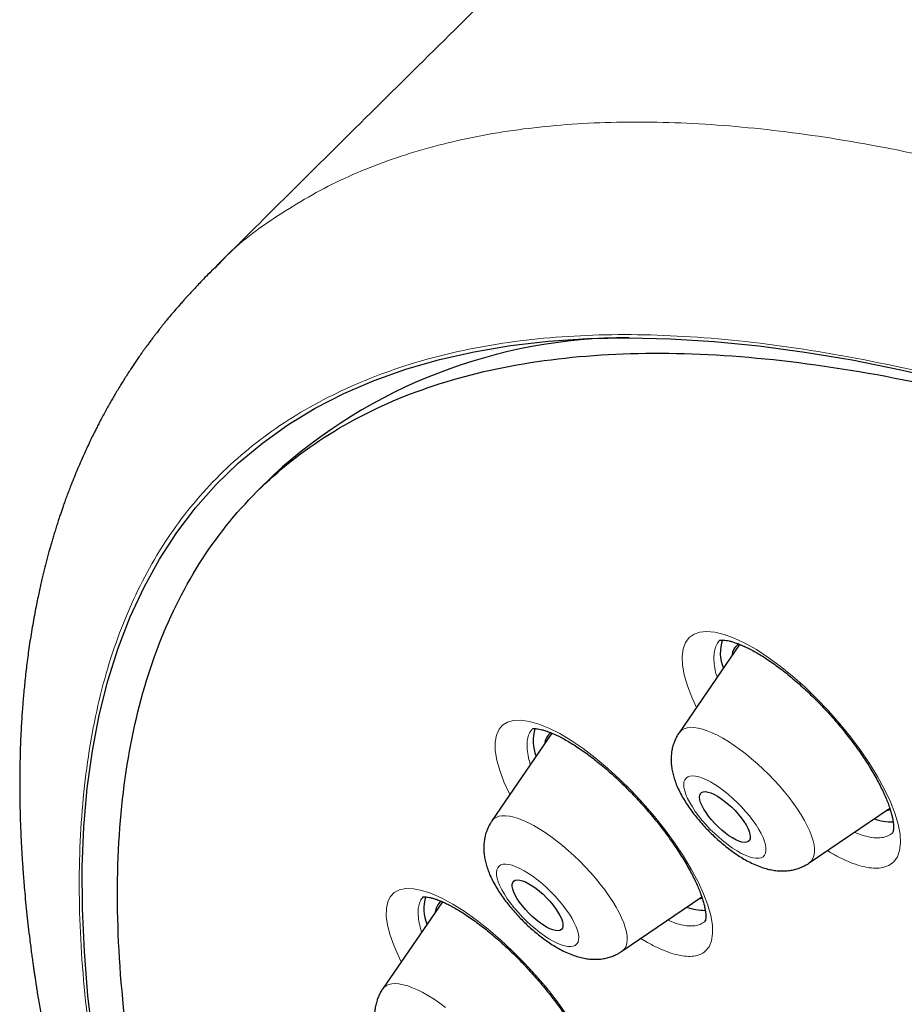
# Model space of a CAD drawing. Header units: millimetres. Extents: x 8 to 954, y 12 to 973.
# Tile 98 of 193: x 802 to 814, y 508 to 521. Entities that reach past the tile are written whole.
import ezdxf

# ---------------------------------------------------------------- set-up
doc = ezdxf.new("R2010")
doc.units = ezdxf.units.MM

msp = doc.modelspace()

# ---------------------------------------------------------------- linework, layer by layer
at = {"color": 7, "linetype": 'Continuous', "lineweight": 30}
for p, q in [((805.62, 515.078), (805.401, 514.859)), ((811.8, 512.834), (810.998, 511.663)), ((809.312, 511.656), (808.515, 510.492)), ((812.721, 509.935), (813.789, 510.663)), ((813.742, 510.63), (813.767, 510.635)), ((813.767, 510.635), (813.798, 510.643)), ((810.238, 508.764), (811.297, 509.485)), ((807.859, 509.42), (807.067, 508.264))]:
    msp.add_line(p, q, dxfattribs=at)
at = {"color": 252, "linetype": 'Continuous', "lineweight": 0}
for p, q in [((811.333, 509.156), (811.349, 509.176)), ((810.252, 508.774), (810.238, 508.764))]:
    msp.add_line(p, q, dxfattribs=at)
at = {"color": 7, "linetype": 'Continuous', "lineweight": 30, "flags": 128}
for points in [[(803.233, 507.568), (803.161, 508.173), (803.113, 508.76), (803.087, 509.329), (803.085, 509.88), (803.107, 510.413), (803.151, 510.926), (803.219, 511.421), (803.31, 511.896), (803.424, 512.351), (803.561, 512.785), (803.721, 513.2), (803.904, 513.593), (804.109, 513.966), (804.337, 514.317), (804.588, 514.646), (804.861, 514.954), (805.156, 515.24), (805.473, 515.504), (805.811, 515.745), (806.171, 515.964), (806.552, 516.16), (806.954, 516.333), (807.376, 516.483), (807.819, 516.611), (808.282, 516.715), (808.764, 516.796), (809.266, 516.853), (809.787, 516.888), (810.327, 516.899), (810.885, 516.887), (811.461, 516.851), (812.054, 516.792), (812.665, 516.71), (813.292, 516.605), (813.936, 516.476), (814.595, 516.325)], [(811.89, 510.21), (811.862, 510.208), (811.829, 510.213), (811.791, 510.224), (811.749, 510.243), (811.705, 510.267), (811.658, 510.297), (811.61, 510.332), (811.562, 510.372), (811.515, 510.414), (811.47, 510.46), (811.427, 510.507), (811.389, 510.555), (811.354, 510.603), (811.325, 510.65), (811.301, 510.694), (811.283, 510.736), (811.272, 510.773), (811.268, 510.806), (811.271, 510.834), (811.28, 510.855), (811.296, 510.871), (811.318, 510.879), (811.346, 510.881), (811.38, 510.876), (811.418, 510.865), (811.459, 510.846), (811.504, 510.822), (811.551, 510.792), (811.599, 510.757), (811.646, 510.717), (811.694, 510.674), (811.739, 510.629), (811.781, 510.582), (811.82, 510.534), (811.855, 510.486), (811.884, 510.439), (811.908, 510.395), (811.925, 510.353), (811.936, 510.316), (811.941, 510.283), (811.938, 510.255), (811.929, 510.234), (811.913, 510.218), (811.89, 510.21)], [(809.436, 509.052), (809.416, 509.041), (809.39, 509.036), (809.359, 509.039), (809.323, 509.048), (809.282, 509.064), (809.239, 509.086), (809.193, 509.114), (809.145, 509.147), (809.097, 509.185), (809.05, 509.227), (809.004, 509.271), (808.96, 509.318), (808.92, 509.366), (808.883, 509.414), (808.852, 509.461), (808.826, 509.507), (808.806, 509.549), (808.793, 509.588), (808.786, 509.623), (808.786, 509.653), (808.793, 509.677), (808.806, 509.694), (808.826, 509.706), (808.852, 509.71), (808.884, 509.708), (808.92, 509.698), (808.96, 509.683), (809.004, 509.66), (809.05, 509.632), (809.098, 509.599), (809.146, 509.561), (809.193, 509.52), (809.239, 509.475), (809.283, 509.428), (809.323, 509.38), (809.359, 509.332), (809.391, 509.285), (809.417, 509.24), (809.437, 509.197), (809.45, 509.158), (809.457, 509.123), (809.457, 509.094), (809.45, 509.07), (809.436, 509.052)], [(811.259, 509.459), (811.264, 509.46), (811.303, 509.468)]]:
    msp.add_lwpolyline(points, dxfattribs=at)
at = {"color": 252, "linetype": 'Continuous', "lineweight": 0, "flags": 128}
for points in [[(811.228, 511.999), (811.166, 512.132), (811.107, 512.286), (811.065, 512.429), (811.042, 512.559), (811.036, 512.675), (811.049, 512.775), (811.08, 512.858), (811.129, 512.924), (811.195, 512.97), (811.271, 512.996), (811.361, 513.005), (811.471, 512.995), (811.593, 512.965), (811.727, 512.917), (811.87, 512.849), (812.021, 512.764), (812.178, 512.662), (812.338, 512.544), (812.501, 512.412), (812.663, 512.269), (812.823, 512.114), (812.979, 511.951), (813.129, 511.781), (813.27, 511.608), (813.402, 511.431), (813.522, 511.255), (813.629, 511.081), (813.722, 510.911), (813.798, 510.748), (813.858, 510.594), (813.901, 510.45), (813.926, 510.319), (813.932, 510.203), (813.921, 510.101), (813.891, 510.017), (813.843, 509.951), (813.779, 509.903), (813.698, 509.874), (813.698, 509.874)], [(808.754, 510.84), (808.748, 510.851), (808.675, 511.011), (808.62, 511.16), (808.582, 511.299), (808.561, 511.425), (808.56, 511.535), (808.576, 511.63), (808.61, 511.708), (808.658, 511.763), (808.721, 511.803), (808.803, 511.826), (808.901, 511.83), (809.013, 511.813), (809.137, 511.778), (809.272, 511.723), (809.416, 511.65), (809.567, 511.559), (809.725, 511.452), (809.885, 511.33), (810.047, 511.194), (810.209, 511.047), (810.367, 510.89), (810.522, 510.724), (810.67, 510.553), (810.809, 510.378), (810.938, 510.202), (811.055, 510.026), (811.159, 509.854), (811.248, 509.687), (811.322, 509.526), (811.379, 509.376), (811.418, 509.237), (811.439, 509.11), (811.442, 508.998), (811.427, 508.903), (811.394, 508.824), (811.344, 508.764), (811.344, 508.764)], [(810.998, 511.663), (811.006, 511.674), (811.032, 511.698), (811.064, 511.716), (811.102, 511.728), (811.145, 511.734), (811.194, 511.732), (811.248, 511.724), (811.306, 511.71), (811.369, 511.689), (811.435, 511.662), (811.504, 511.629), (811.576, 511.59), (811.651, 511.545), (811.726, 511.495), (811.803, 511.441), (811.881, 511.382), (811.958, 511.318), (812.035, 511.251), (812.111, 511.181), (812.185, 511.109), (812.257, 511.034), (812.326, 510.958), (812.392, 510.881), (812.455, 510.803), (812.513, 510.725), (812.566, 510.648), (812.615, 510.573), (812.658, 510.499), (812.696, 510.427), (812.728, 510.358), (812.753, 510.293), (812.773, 510.231), (812.786, 510.174), (812.792, 510.121), (812.792, 510.073), (812.785, 510.031), (812.772, 509.994), (812.752, 509.963), (812.726, 509.938), (812.721, 509.935)], [(811.14, 511.088), (811.111, 511.078), (811.089, 511.062), (811.072, 511.039), (811.062, 511.01), (811.058, 510.976), (811.062, 510.936), (811.071, 510.892), (811.088, 510.843), (811.11, 510.791), (811.138, 510.736), (811.173, 510.679), (811.212, 510.619), (811.256, 510.559), (811.304, 510.499), (811.356, 510.439), (811.411, 510.381), (811.469, 510.325), (811.528, 510.271), (811.588, 510.22), (811.648, 510.174), (811.707, 510.132), (811.766, 510.095), (811.822, 510.063), (811.876, 510.038), (811.926, 510.018), (811.973, 510.005), (812.015, 509.998), (812.052, 509.998), (812.084, 510.005), (812.11, 510.018), (812.129, 510.038), (812.143, 510.064), (812.149, 510.095), (812.149, 510.132), (812.143, 510.174), (812.13, 510.221), (812.111, 510.271), (812.085, 510.325), (812.054, 510.381), (812.017, 510.44), (811.975, 510.499), (811.929, 510.56), (811.879, 510.62), (811.825, 510.679), (811.769, 510.736), (811.711, 510.792), (811.651, 510.844), (811.591, 510.892), (811.531, 510.937), (811.472, 510.976), (811.414, 511.01), (811.359, 511.039), (811.307, 511.062), (811.259, 511.078), (811.214, 511.088), (811.175, 511.091), (811.14, 511.088)], [(808.515, 510.492), (808.516, 510.493), (808.54, 510.52), (808.57, 510.54), (808.606, 510.554), (808.648, 510.561), (808.695, 510.562), (808.748, 510.556), (808.805, 510.544), (808.866, 510.525), (808.931, 510.5), (808.999, 510.469), (809.071, 510.431), (809.144, 510.388), (809.22, 510.34), (809.296, 510.287), (809.374, 510.229), (809.451, 510.167), (809.528, 510.101), (809.605, 510.032), (809.679, 509.96), (809.752, 509.886), (809.822, 509.811), (809.889, 509.734), (809.952, 509.656), (810.012, 509.578), (810.067, 509.501), (810.117, 509.425), (810.162, 509.35), (810.202, 509.278), (810.235, 509.208), (810.263, 509.142), (810.284, 509.079), (810.299, 509.02), (810.308, 508.966), (810.31, 508.916), (810.305, 508.872), (810.294, 508.834), (810.276, 508.801), (810.252, 508.774), (810.252, 508.774)], [(808.61, 509.894), (808.592, 509.873), (808.581, 509.846), (808.576, 509.813), (808.577, 509.774), (808.586, 509.731), (808.6, 509.683), (808.622, 509.632), (808.649, 509.577), (808.682, 509.52), (808.72, 509.461), (808.763, 509.401), (808.811, 509.341), (808.862, 509.281), (808.916, 509.222), (808.973, 509.165), (809.032, 509.111), (809.092, 509.06), (809.152, 509.012), (809.212, 508.969), (809.27, 508.931), (809.327, 508.898), (809.381, 508.871), (809.433, 508.851), (809.48, 508.836), (809.523, 508.828), (809.561, 508.826), (809.594, 508.832), (809.621, 508.843), (809.642, 508.862), (809.657, 508.886), (809.665, 508.916), (809.667, 508.952), (809.662, 508.993), (809.65, 509.039), (809.632, 509.089), (809.608, 509.142), (809.578, 509.198), (809.543, 509.256), (809.502, 509.315), (809.456, 509.375), (809.407, 509.435), (809.354, 509.495), (809.298, 509.553), (809.24, 509.608), (809.181, 509.661), (809.121, 509.711), (809.061, 509.756), (809.002, 509.797), (808.944, 509.832), (808.888, 509.862), (808.835, 509.886), (808.786, 509.904), (808.741, 509.915), (808.7, 509.92), (808.664, 509.918), (808.634, 509.91), (808.61, 509.894)], [(807.314, 508.625), (807.289, 508.673), (807.22, 508.83), (807.167, 508.976), (807.132, 509.11), (807.116, 509.23), (807.117, 509.336), (807.134, 509.419), (807.168, 509.488), (807.22, 509.543), (807.29, 509.58), (807.375, 509.597), (807.475, 509.594), (807.588, 509.571), (807.714, 509.53), (807.85, 509.469), (807.996, 509.39), (808.148, 509.295), (808.306, 509.183), (808.467, 509.057), (808.628, 508.918), (808.789, 508.767), (808.947, 508.607), (809.1, 508.441), (809.246, 508.269), (809.384, 508.093), (809.51, 507.918)], [(807.067, 508.264), (807.084, 508.285), (807.113, 508.307), (807.147, 508.323), (807.187, 508.332), (807.233, 508.335), (807.284, 508.332), (807.339, 508.321), (807.399, 508.304), (807.463, 508.281), (807.53, 508.252), (807.601, 508.216), (807.674, 508.175), (807.749, 508.129), (807.825, 508.077), (807.902, 508.02)]]:
    msp.add_lwpolyline(points, dxfattribs=at)
at = {"color": 7, "linetype": 'Continuous', "lineweight": 30}
for centre, radius, start, end in [((810.312, 509.943), 6.956, 89.8147, 132.4182), ((812.055, 512.725), 0.512, 160.6745, 203.5428), ((811.903, 512.666), 0.208, 122.9762, 175.641), ((809.611, 511.556), 0.549, 162.736, 202.1232), ((809.421, 511.494), 0.209, 125.917, 175.5732), ((813.831, 511.255), 0.776, 251.126, 270.4072), ((808.157, 509.329), 0.543, 163.2742, 202.4696), ((807.982, 509.263), 0.218, 130.4294, 174.7403), ((811.347, 510.069), 0.762, 250.866, 269.717)]:
    msp.add_arc(centre, radius, start, end, dxfattribs=at)
for points, knots in [([(821.589, 534.174), (821.063, 533.67), (819.783, 532.444), (817.755, 530.489), (815.505, 528.311), (813.261, 526.127), (811.023, 523.937), (808.79, 521.742), (806.729, 519.706), (805.415, 518.399), (804.841, 517.829)], [0, 0, 0, 0, 0.093395, 0.227207, 0.361018, 0.494829, 0.628639, 0.762448, 0.896256, 1, 1, 1, 1]), ([(804.847, 517.833), (804.815, 517.801), (804.754, 517.741), (804.676, 517.66), (804.613, 517.595), (804.566, 517.544), (804.524, 517.5), (804.49, 517.463), (804.46, 517.43), (804.426, 517.392), (804.386, 517.346), (804.337, 517.29), (804.283, 517.227), (804.233, 517.167), (804.191, 517.116), (804.159, 517.076), (804.131, 517.041), (804.107, 517.01), (804.086, 516.983), (804.065, 516.956), (804.042, 516.926), (804.015, 516.891), (803.985, 516.851), (803.954, 516.809), (803.924, 516.768), (803.897, 516.73), (803.866, 516.687), (803.833, 516.64), (803.796, 516.586), (803.76, 516.533), (803.723, 516.477), (803.685, 516.418), (803.645, 516.356), (803.604, 516.289), (803.562, 516.221), (803.522, 516.155), (803.486, 516.092), (803.449, 516.028), (803.412, 515.961), (803.373, 515.891), (803.337, 515.824), (803.304, 515.761), (803.275, 515.703), (803.243, 515.641), (803.207, 515.567), (803.165, 515.48), (803.119, 515.379), (803.071, 515.272), (803.024, 515.162), (802.98, 515.055), (802.943, 514.963), (802.912, 514.883), (802.886, 514.815), (802.861, 514.746), (802.838, 514.682), (802.818, 514.624), (802.799, 514.569), (802.78, 514.513), (802.761, 514.453), (802.74, 514.388), (802.719, 514.321), (802.699, 514.255), (802.681, 514.193), (802.656, 514.107), (802.625, 513.995), (802.589, 513.856), (802.559, 513.736), (802.536, 513.635), (802.517, 513.551), (802.498, 513.46), (802.477, 513.359), (802.455, 513.247), (802.433, 513.125), (802.412, 513), (802.392, 512.876), (802.374, 512.755), (802.359, 512.638), (802.344, 512.524), (802.331, 512.411), (802.32, 512.301), (802.31, 512.197), (802.301, 512.098), (802.293, 511.999), (802.286, 511.895), (802.278, 511.781), (802.271, 511.65), (802.265, 511.507), (802.261, 511.357), (802.258, 511.212), (802.256, 511.074), (802.256, 510.939), (802.257, 510.803), (802.259, 510.658), (802.263, 510.531), (802.266, 510.423), (802.27, 510.338), (802.274, 510.252), (802.278, 510.17), (802.282, 510.097), (802.285, 510.036), (802.289, 509.987), (802.291, 509.946), (802.294, 509.907), (802.297, 509.861), (802.301, 509.806), (802.306, 509.74), (802.312, 509.665), (802.326, 509.5), (802.35, 509.254), (802.379, 509.001), (802.401, 508.829), (802.412, 508.739), (802.423, 508.659), (802.433, 508.59), (802.441, 508.531), (802.449, 508.478), (802.457, 508.424), (802.466, 508.363), (802.477, 508.291), (802.49, 508.209), (802.504, 508.118), (802.521, 508.02), (802.538, 507.92), (802.559, 507.801), (802.584, 507.662), (802.613, 507.504), (802.645, 507.344), (802.677, 507.184), (802.71, 507.028), (802.743, 506.873), (802.776, 506.724), (802.809, 506.582), (802.838, 506.457), (802.864, 506.347), (802.889, 506.245), (802.915, 506.141), (802.943, 506.027), (802.975, 505.903), (803.007, 505.779), (803.041, 505.652), (803.076, 505.522), (803.116, 505.375), (803.162, 505.213), (803.212, 505.038), (803.267, 504.851), (803.326, 504.654), (803.381, 504.476), (803.427, 504.329), (803.461, 504.221), (803.49, 504.129), (803.514, 504.056), (803.532, 504), (803.546, 503.957), (803.56, 503.914), (803.578, 503.862), (803.6, 503.795), (803.627, 503.714), (803.658, 503.622), (803.69, 503.526), (803.751, 503.348), (803.84, 503.094), (803.958, 502.769), (804.072, 502.462), (804.174, 502.191), (804.266, 501.955), (804.345, 501.752), (804.42, 501.565), (804.489, 501.394), (804.551, 501.242), (804.605, 501.111), (804.652, 500.998), (804.686, 500.917), (804.71, 500.861), (804.724, 500.826), (804.737, 500.796), (804.748, 500.77), (804.761, 500.739), (804.779, 500.697), (804.804, 500.639), (804.836, 500.564), (804.873, 500.478), (804.913, 500.386), (804.954, 500.292), (804.995, 500.196), (805.064, 500.041), (805.161, 499.823), (805.285, 499.547), (805.413, 499.27), (805.544, 498.987), (805.687, 498.686), (805.821, 498.406), (805.946, 498.15), (806.058, 497.922), (806.176, 497.686), (806.296, 497.446), (806.415, 497.212), (806.528, 496.992), (806.626, 496.804), (806.71, 496.644), (806.78, 496.511), (806.844, 496.39), (806.901, 496.281), (806.951, 496.188), (806.991, 496.113), (807.024, 496.051), (807.057, 495.99), (807.096, 495.918), (807.144, 495.83), (807.201, 495.725), (807.267, 495.604), (807.341, 495.469), (807.423, 495.32), (807.512, 495.16), (807.61, 494.984), (807.716, 494.796), (807.885, 494.497), (808.117, 494.092), (808.416, 493.58), (808.723, 493.064), (809.037, 492.544), (809.359, 492.021), (809.688, 491.494), (810.024, 490.965), (810.321, 490.505), (810.571, 490.122), (810.767, 489.825), (810.951, 489.548), (811.122, 489.292), (811.28, 489.058), (811.425, 488.846), (811.547, 488.666), (811.648, 488.519), (811.725, 488.407), (811.786, 488.318), (811.838, 488.244), (811.884, 488.177), (811.931, 488.109), (811.996, 488.015), (812.086, 487.887), (812.204, 487.718), (812.339, 487.526), (812.491, 487.311), (812.66, 487.072), (812.847, 486.81), (813.048, 486.531), (813.263, 486.235), (813.491, 485.924), (813.736, 485.591), (813.998, 485.237), (814.278, 484.863), (814.595, 484.444), (814.948, 483.982), (815.339, 483.474), (815.752, 482.946), (816.171, 482.417), (816.593, 481.889), (817.019, 481.363), (817.462, 480.821), (817.925, 480.263), (818.406, 479.688), (818.907, 479.098), (819.428, 478.492), (819.973, 477.866), (820.542, 477.222), (821.135, 476.558), (821.75, 475.88), (822.387, 475.188), (823.043, 474.486), (823.716, 473.775), (824.407, 473.056), (825.12, 472.326), (825.817, 471.623), (826.494, 470.95), (827.15, 470.306), (827.822, 469.656), (828.51, 469), (829.212, 468.339), (829.917, 467.686), (830.622, 467.042), (831.326, 466.408), (831.911, 465.887), (832.262, 465.582), (832.372, 465.485)], [0, 0, 0, 0, 0.002347, 0.004427, 0.006247, 0.007827, 0.009199, 0.010363, 0.011355, 0.012365, 0.014051, 0.015911, 0.018022, 0.020384, 0.021817, 0.023126, 0.024286, 0.025295, 0.026154, 0.026933, 0.027932, 0.029071, 0.030423, 0.03187, 0.033206, 0.034429, 0.035538, 0.037371, 0.038975, 0.04067, 0.042459, 0.044337, 0.04629, 0.048317, 0.050562, 0.052627, 0.054499, 0.056374, 0.058539, 0.060618, 0.062731, 0.064636, 0.066333, 0.067902, 0.070226, 0.072897, 0.075671, 0.079099, 0.082259, 0.085258, 0.088305, 0.090176, 0.092143, 0.094152, 0.095982, 0.097608, 0.099046, 0.100607, 0.102246, 0.104085, 0.106027, 0.107857, 0.109568, 0.11116, 0.114969, 0.118737, 0.122493, 0.124706, 0.126919, 0.129295, 0.13196, 0.134975, 0.138246, 0.141539, 0.144818, 0.147984, 0.150989, 0.153834, 0.156814, 0.159617, 0.162253, 0.164721, 0.167095, 0.169697, 0.172563, 0.175621, 0.179426, 0.183165, 0.186716, 0.190013, 0.193286, 0.196463, 0.199855, 0.20364, 0.205562, 0.207572, 0.209668, 0.211642, 0.213341, 0.214764, 0.215912, 0.216784, 0.217602, 0.218663, 0.219944, 0.221462, 0.223216, 0.225179, 0.232809, 0.240109, 0.242321, 0.244338, 0.246119, 0.247664, 0.248972, 0.250049, 0.251183, 0.252545, 0.254138, 0.255959, 0.257971, 0.260154, 0.262357, 0.26457, 0.267944, 0.271341, 0.274761, 0.278206, 0.281557, 0.284656, 0.287984, 0.290959, 0.293576, 0.295815, 0.297804, 0.299942, 0.302287, 0.304839, 0.307596, 0.309945, 0.312599, 0.315573, 0.318867, 0.322481, 0.326143, 0.330083, 0.334301, 0.336727, 0.338848, 0.340662, 0.34217, 0.343156, 0.343946, 0.344684, 0.345706, 0.347025, 0.348609, 0.350461, 0.35235, 0.354212, 0.360825, 0.367061, 0.372919, 0.3784, 0.382442, 0.386251, 0.389797, 0.392981, 0.395795, 0.398238, 0.400312, 0.402017, 0.402762, 0.403405, 0.403947, 0.404388, 0.404879, 0.40562, 0.406712, 0.408101, 0.409746, 0.411443, 0.413164, 0.414908, 0.416676, 0.421658, 0.426817, 0.431604, 0.436679, 0.442051, 0.447721, 0.451624, 0.455656, 0.459818, 0.464109, 0.468284, 0.472123, 0.475625, 0.478141, 0.480449, 0.48255, 0.484443, 0.486078, 0.487372, 0.488323, 0.489286, 0.490525, 0.492048, 0.493854, 0.495943, 0.498315, 0.500811, 0.503558, 0.506557, 0.509808, 0.513195, 0.521806, 0.530445, 0.539112, 0.547808, 0.556531, 0.565282, 0.574061, 0.582797, 0.588037, 0.592924, 0.597458, 0.601639, 0.605467, 0.608942, 0.612065, 0.614268, 0.616117, 0.617536, 0.618652, 0.619729, 0.620794, 0.621958, 0.624329, 0.627076, 0.630198, 0.633695, 0.637568, 0.641815, 0.646438, 0.651151, 0.656199, 0.661581, 0.667299, 0.673351, 0.679727, 0.687572, 0.695761, 0.704294, 0.713171, 0.721387, 0.729878, 0.738642, 0.747681, 0.756993, 0.766579, 0.77644, 0.786574, 0.797173, 0.808057, 0.819224, 0.830676, 0.842412, 0.854215, 0.866293, 0.878645, 0.891271, 0.9022, 0.913327, 0.924651, 0.936173, 0.947892, 0.959808, 0.971224, 0.982815, 0.994582, 1, 1, 1, 1]), ([(837.965, 461.613), (837.898, 461.663), (836.931, 462.389), (835.079, 463.906), (832.428, 466.153), (829.828, 468.501), (827.273, 470.934), (824.779, 473.443), (822.362, 476.01), (820.036, 478.62), (817.816, 481.258), (815.715, 483.906), (813.747, 486.548), (811.923, 489.169), (810.255, 491.752), (808.753, 494.28), (807.426, 496.739), (806.282, 499.114), (805.329, 501.389), (804.573, 503.551), (804.017, 505.586), (803.666, 507.482), (803.522, 509.226), (803.585, 510.81), (803.855, 512.221), (804.331, 513.453), (805.009, 514.497), (805.886, 515.346), (806.955, 515.997), (808.211, 516.443), (809.646, 516.684), (811.25, 516.717), (813.014, 516.542), (814.928, 516.16), (816.978, 515.574), (819.153, 514.787), (821.439, 513.805), (823.823, 512.629), (826.257, 511.299), (827.922, 510.275), (828.741, 509.772)], [0, 0, 0, 0, 0.002043, 0.029693, 0.056672, 0.083652, 0.110631, 0.13761, 0.164589, 0.191568, 0.218548, 0.245527, 0.272506, 0.299485, 0.326464, 0.353443, 0.380422, 0.407402, 0.434381, 0.46136, 0.488339, 0.515318, 0.542297, 0.569277, 0.596256, 0.623235, 0.650214, 0.677193, 0.704172, 0.731151, 0.758131, 0.78511, 0.812089, 0.839068, 0.866047, 0.893026, 0.920006, 0.946985, 0.973964, 1, 1, 1, 1]), ([(811.538, 512.889), (811.538, 512.889), (811.539, 512.889), (811.548, 512.891), (811.565, 512.892), (811.589, 512.891), (811.621, 512.888), (811.659, 512.88), (811.704, 512.869), (811.755, 512.852), (811.812, 512.83), (811.874, 512.803), (811.94, 512.77), (812.011, 512.732), (812.085, 512.688), (812.161, 512.639), (812.24, 512.585), (812.321, 512.527), (812.403, 512.464), (812.486, 512.396), (812.57, 512.324), (812.655, 512.247), (812.741, 512.167), (812.826, 512.083), (812.909, 511.997), (812.992, 511.908), (813.072, 511.818), (813.149, 511.727), (813.223, 511.636), (813.293, 511.544), (813.36, 511.453), (813.423, 511.362), (813.484, 511.271), (813.54, 511.18), (813.593, 511.091), (813.64, 511.004), (813.683, 510.919), (813.721, 510.839), (813.753, 510.763), (813.78, 510.692), (813.802, 510.627), (813.818, 510.569), (813.829, 510.517), (813.836, 510.471), (813.84, 510.431), (813.84, 510.398), (813.838, 510.373), (813.835, 510.355), (813.832, 510.345), (813.83, 510.342), (813.83, 510.343), (813.831, 510.343)], [0, 0, 0, 0, 0.018584, 0.036357, 0.055055, 0.073537, 0.092124, 0.111017, 0.130315, 0.150046, 0.170196, 0.190721, 0.211561, 0.232654, 0.253935, 0.275348, 0.296839, 0.318307, 0.339656, 0.361304, 0.383213, 0.405338, 0.427632, 0.450041, 0.472505, 0.494951, 0.517313, 0.539542, 0.56159, 0.583417, 0.605074, 0.626892, 0.648908, 0.671056, 0.693265, 0.715427, 0.737444, 0.759215, 0.780645, 0.801642, 0.822121, 0.842016, 0.86132, 0.881139, 0.900771, 0.920262, 0.939649, 0.959043, 0.97861, 0.998743, 1, 1, 1, 1]), ([(809.049, 511.715), (809.05, 511.715), (809.051, 511.715), (809.061, 511.717), (809.08, 511.718), (809.106, 511.716), (809.139, 511.712), (809.179, 511.703), (809.224, 511.69), (809.276, 511.672), (809.333, 511.648), (809.395, 511.62), (809.462, 511.586), (809.531, 511.546), (809.604, 511.501), (809.68, 511.451), (809.759, 511.396), (809.84, 511.336), (809.923, 511.27), (810.008, 511.2), (810.093, 511.126), (810.179, 511.048), (810.264, 510.966), (810.348, 510.882), (810.431, 510.796), (810.511, 510.709), (810.589, 510.62), (810.664, 510.53), (810.737, 510.439), (810.808, 510.346), (810.877, 510.253), (810.941, 510.159), (811.003, 510.066), (811.059, 509.975), (811.111, 509.887), (811.158, 509.801), (811.2, 509.719), (811.236, 509.642), (811.266, 509.57), (811.292, 509.502), (811.313, 509.438), (811.329, 509.38), (811.341, 509.327), (811.348, 509.281), (811.351, 509.242), (811.351, 509.21), (811.349, 509.187), (811.346, 509.172), (811.344, 509.165), (811.344, 509.165), (811.344, 509.165)], [0, 0, 0, 0, 0.0179347, 0.0377064, 0.0567875, 0.0757699, 0.0948719, 0.1142575, 0.1339923, 0.1540814, 0.1744958, 0.1951858, 0.2161018, 0.2371631, 0.2581832, 0.2793492, 0.3008827, 0.3227353, 0.3448549, 0.3671834, 0.3896588, 0.4122179, 0.434791, 0.4573049, 0.4797046, 0.5019501, 0.5240056, 0.5459238, 0.5681006, 0.5904955, 0.6130498, 0.6356956, 0.6583393, 0.6808783, 0.7032237, 0.7252859, 0.7469874, 0.7682531, 0.7890327, 0.8097243, 0.830559, 0.8512709, 0.8717869, 0.8920398, 0.9119761, 0.931577, 0.9508705, 0.9699816, 0.989125, 1, 1, 1, 1]), ([(810.998, 511.662), (810.995, 511.659), (810.979, 511.637), (810.956, 511.594), (810.93, 511.535), (810.91, 511.473), (810.897, 511.409), (810.891, 511.345), (810.89, 511.28), (810.896, 511.213), (810.907, 511.144), (810.926, 511.072), (810.952, 510.996), (810.986, 510.916), (811.027, 510.835), (811.074, 510.755), (811.125, 510.677), (811.179, 510.602), (811.237, 510.528), (811.297, 510.458), (811.36, 510.389), (811.425, 510.323), (811.493, 510.259), (811.562, 510.198), (811.633, 510.14), (811.706, 510.086), (811.781, 510.034), (811.858, 509.986), (811.938, 509.943), (812.023, 509.903), (812.106, 509.872), (812.186, 509.85), (812.259, 509.836), (812.33, 509.829), (812.398, 509.829), (812.464, 509.835), (812.528, 509.848), (812.591, 509.867), (812.65, 509.893), (812.694, 509.916), (812.716, 509.932), (812.721, 509.936)], [0, 0, 0, 0, 0.004548, 0.026336, 0.047975, 0.069592, 0.09135, 0.113439, 0.136114, 0.159699, 0.184619, 0.211352, 0.240298, 0.271341, 0.303413, 0.334904, 0.365434, 0.395109, 0.424136, 0.452721, 0.481025, 0.509199, 0.537369, 0.565624, 0.594099, 0.62294, 0.652338, 0.682529, 0.713811, 0.746513, 0.780773, 0.809606, 0.836224, 0.861095, 0.884716, 0.907468, 0.92963, 0.951385, 0.972871, 0.994181, 1, 1, 1, 1]), ([(808.515, 510.491), (808.506, 510.478), (808.485, 510.447), (808.459, 510.393), (808.436, 510.332), (808.42, 510.269), (808.41, 510.206), (808.407, 510.141), (808.409, 510.075), (808.418, 510.007), (808.433, 509.936), (808.455, 509.862), (808.485, 509.784), (808.523, 509.704), (808.567, 509.623), (808.616, 509.544), (808.669, 509.467), (808.725, 509.393), (808.784, 509.321), (808.846, 509.251), (808.91, 509.184), (808.976, 509.119), (809.044, 509.057), (809.115, 508.997), (809.187, 508.941), (809.26, 508.888), (809.336, 508.838), (809.415, 508.792), (809.497, 508.751), (809.58, 508.716), (809.66, 508.689), (809.736, 508.671), (809.808, 508.661), (809.877, 508.657), (809.944, 508.659), (810.01, 508.668), (810.073, 508.684), (810.134, 508.706), (810.19, 508.732), (810.222, 508.754), (810.237, 508.764)], [0, 0, 0, 0, 0.015699, 0.037397, 0.05901, 0.080679, 0.102575, 0.124926, 0.148015, 0.172219, 0.198, 0.225824, 0.255902, 0.287676, 0.319551, 0.350565, 0.380639, 0.409959, 0.43874, 0.467167, 0.495388, 0.523546, 0.551748, 0.580099, 0.60874, 0.637837, 0.667604, 0.698307, 0.73027, 0.763777, 0.793859, 0.821687, 0.847471, 0.871738, 0.894938, 0.917405, 0.939369, 0.960994, 0.982391, 1, 1, 1, 1]), ([(807.598, 509.484), (807.598, 509.484), (807.598, 509.484), (807.608, 509.486), (807.625, 509.486), (807.65, 509.484), (807.681, 509.48), (807.72, 509.471), (807.764, 509.458), (807.815, 509.44), (807.87, 509.417), (807.93, 509.388), (807.995, 509.354), (808.064, 509.315), (808.137, 509.27), (808.213, 509.219), (808.293, 509.163), (808.375, 509.102), (808.459, 509.036), (808.543, 508.966), (808.628, 508.892), (808.713, 508.815), (808.797, 508.735), (808.879, 508.652), (808.961, 508.567), (809.041, 508.48), (809.12, 508.39), (809.198, 508.298), (809.274, 508.205), (809.346, 508.111), (809.416, 508.017), (809.482, 507.924), (809.543, 507.832), (809.599, 507.743), (809.651, 507.657), (809.697, 507.574), (809.739, 507.493), (809.776, 507.416), (809.809, 507.342), (809.836, 507.271), (809.858, 507.206), (809.876, 507.146), (809.888, 507.093), (809.896, 507.047), (809.901, 507.008), (809.902, 506.978), (809.9, 506.955), (809.898, 506.941), (809.896, 506.936), (809.897, 506.937), (809.897, 506.937)], [0, 0, 0, 0, 0.01472, 0.034991, 0.05443, 0.073662, 0.092949, 0.112441, 0.132208, 0.152266, 0.172553, 0.192867, 0.213493, 0.234601, 0.256132, 0.278023, 0.300205, 0.322607, 0.345155, 0.367779, 0.3904, 0.412951, 0.435386, 0.45772, 0.479822, 0.502233, 0.524899, 0.547763, 0.570759, 0.593806, 0.616802, 0.63966, 0.662297, 0.68464, 0.706628, 0.728223, 0.749793, 0.771538, 0.793262, 0.814888, 0.836336, 0.857514, 0.878338, 0.89873, 0.918629, 0.938021, 0.956939, 0.975517, 0.994204, 1, 1, 1, 1]), ([(807.068, 508.263), (807.064, 508.259), (807.047, 508.236), (807.024, 508.192), (807.004, 508.146), (806.995, 508.12), (806.993, 508.114)], [0, 0, 0, 0, 0.106587, 0.499042, 0.888926, 1, 1, 1, 1]), ([(806.993, 508.114), (806.987, 508.093), (806.974, 508.051), (806.964, 507.987), (806.96, 507.922), (806.961, 507.856), (806.969, 507.789), (806.983, 507.719), (807.005, 507.645), (807.033, 507.567), (807.07, 507.487), (807.114, 507.406), (807.162, 507.327), (807.215, 507.25), (807.27, 507.175), (807.329, 507.103), (807.39, 507.033), (807.454, 506.966), (807.52, 506.9), (807.588, 506.838), (807.658, 506.778), (807.73, 506.721), (807.803, 506.667), (807.879, 506.617), (807.957, 506.571), (808.039, 506.529), (808.121, 506.493), (808.202, 506.465), (808.278, 506.446), (808.35, 506.434), (808.42, 506.429), (808.487, 506.431), (808.553, 506.439), (808.617, 506.454), (808.678, 506.475), (808.737, 506.502), (808.772, 506.525), (808.79, 506.536)], [0, 0, 0, 0, 0.023471, 0.046601, 0.07019, 0.094524, 0.119975, 0.14703, 0.17619, 0.207742, 0.241225, 0.275068, 0.308047, 0.340019, 0.371164, 0.40171, 0.431857, 0.46177, 0.491592, 0.521449, 0.551448, 0.58173, 0.612473, 0.64389, 0.676257, 0.709914, 0.745176, 0.777341, 0.807164, 0.834752, 0.860655, 0.885365, 0.909253, 0.932581, 0.955528, 0.978218, 1, 1, 1, 1])]:
    msp.add_open_spline(points, degree=3, knots=knots, dxfattribs=at)
at = {"color": 252, "linetype": 'Continuous', "lineweight": 0}
for points, knots in [([(804.848, 517.821), (804.884, 517.863), (805.125, 518.134), (805.671, 518.532), (806.49, 519.008), (807.418, 519.364), (808.442, 519.613), (809.561, 519.75), (810.77, 519.775), (812.066, 519.687), (813.444, 519.489), (814.902, 519.179), (816.433, 518.759), (818.033, 518.23), (819.697, 517.595), (821.42, 516.854), (823.196, 516.01), (825.02, 515.066), (826.887, 514.026), (828.789, 512.891), (830.721, 511.666), (832.678, 510.355), (834.652, 508.961), (836.639, 507.489), (838.63, 505.945), (840.621, 504.331), (842.605, 502.655), (844.576, 500.92), (846.527, 499.132), (848.452, 497.298), (850.346, 495.423), (852.202, 493.512), (854.015, 491.571), (855.778, 489.608), (857.487, 487.628), (859.135, 485.636), (860.719, 483.641), (862.232, 481.646), (863.669, 479.66), (865.028, 477.689), (866.302, 475.737), (867.489, 473.813), (868.584, 471.921), (869.584, 470.067), (870.486, 468.259), (871.287, 466.5), (871.984, 464.797), (872.576, 463.155), (873.06, 461.579), (873.435, 460.074), (873.699, 458.645), (873.853, 457.297), (873.894, 456.033), (873.824, 454.858), (873.643, 453.775), (873.351, 452.788), (872.946, 451.902), (872.478, 451.158), (872.094, 450.76), (871.924, 450.583)], [0, 0, 0, 0, 0.003203, 0.021066, 0.038929, 0.056792, 0.074655, 0.092519, 0.110382, 0.128245, 0.146108, 0.163971, 0.181834, 0.199697, 0.21756, 0.235424, 0.253287, 0.27115, 0.289013, 0.306876, 0.324739, 0.342602, 0.360465, 0.378329, 0.396192, 0.414055, 0.431918, 0.449781, 0.467644, 0.485507, 0.50337, 0.521234, 0.539097, 0.55696, 0.574823, 0.592686, 0.610549, 0.628412, 0.646275, 0.664139, 0.682002, 0.699865, 0.717728, 0.735591, 0.753454, 0.771317, 0.78918, 0.807044, 0.824907, 0.84277, 0.860633, 0.878496, 0.896359, 0.914222, 0.932085, 0.949949, 0.967812, 0.985675, 1, 1, 1, 1]), ([(804.877, 501.441), (804.648, 502.061), (804.192, 503.296), (803.686, 505.036), (803.317, 506.678), (803.096, 508.215), (803.021, 509.65), (803.091, 510.976), (803.303, 512.185), (803.658, 513.263), (804.156, 514.206), (804.796, 515.013), (805.578, 515.685), (806.498, 516.219), (807.546, 516.613), (808.715, 516.862), (810.002, 516.963), (811.405, 516.917), (812.925, 516.724), (814.556, 516.384), (816.28, 515.904), (818.086, 515.286), (819.965, 514.53), (821.919, 513.638), (823.946, 512.608), (826.038, 511.447), (828.176, 510.166), (830.343, 508.774), (832.53, 507.277), (834.736, 505.674), (836.961, 503.965), (839.197, 502.159), (841.423, 500.272), (843.622, 498.319), (845.782, 496.307), (847.905, 494.238), (849.99, 492.11), (852.028, 489.934), (854.004, 487.729), (855.899, 485.511), (857.705, 483.292), (859.422, 481.071), (861.049, 478.849), (862.579, 476.634), (864.004, 474.445), (865.307, 472.301), (866.484, 470.212), (867.531, 468.179), (868.459, 466.195), (868.967, 464.931), (869.221, 464.296)], [0, 0, 0, 0, 0.020985, 0.041789, 0.062502, 0.083215, 0.104018, 0.125, 0.145987, 0.166791, 0.187505, 0.208217, 0.229019, 0.25, 0.270986, 0.291791, 0.312505, 0.333217, 0.354019, 0.375, 0.395986, 0.416791, 0.437505, 0.458217, 0.479019, 0.5, 0.520986, 0.541791, 0.562505, 0.583217, 0.604019, 0.625, 0.645986, 0.666791, 0.687505, 0.708217, 0.729019, 0.75, 0.770986, 0.791791, 0.812505, 0.833217, 0.854019, 0.875, 0.895985, 0.916789, 0.937502, 0.958215, 0.979017, 1, 1, 1, 1]), ([(811.539, 512.889), (811.539, 512.888), (811.52, 512.875), (811.495, 512.834), (811.467, 512.764), (811.456, 512.678), (811.46, 512.578), (811.475, 512.484), (811.494, 512.42), (811.501, 512.398)], [0, 0, 0, 0, 0.001784, 0.181789, 0.361226, 0.5409, 0.721153, 0.900831, 1, 1, 1, 1]), ([(809.053, 511.711), (809.044, 511.701), (809.019, 511.675), (808.995, 511.615), (808.98, 511.535), (808.981, 511.44), (808.996, 511.341), (809.016, 511.269), (809.026, 511.237)], [0, 0, 0, 0, 0.115093, 0.299629, 0.484759, 0.669303, 0.854081, 1, 1, 1, 1]), ([(813.321, 510.343), (813.356, 510.329), (813.429, 510.3), (813.53, 510.275), (813.625, 510.264), (813.678, 510.272), (813.705, 510.275)], [0, 0, 0, 0, 0.231854, 0.487626, 0.744226, 1, 1, 1, 1]), ([(813.705, 510.275), (813.729, 510.283), (813.776, 510.297), (813.817, 510.324), (813.832, 510.345), (813.834, 510.348)], [0, 0, 0, 0, 0.4701364, 0.9417797, 1, 1, 1, 1]), ([(813.698, 509.874), (813.698, 509.874), (813.668, 509.868), (813.603, 509.863), (813.492, 509.874), (813.369, 509.904), (813.234, 509.955), (813.098, 510.019), (813.005, 510.074), (812.962, 510.099)], [0, 0, 0, 0, 0.001377, 0.17215, 0.343468, 0.514243, 0.685014, 0.856328, 1, 1, 1, 1]), ([(807.608, 509.485), (807.599, 509.477), (807.576, 509.455), (807.553, 509.403), (807.537, 509.33), (807.536, 509.242), (807.552, 509.139), (807.568, 509.063), (807.583, 509.02), (807.584, 509.018)], [0, 0, 0, 0, 0.101156, 0.272312, 0.443455, 0.626402, 0.809946, 0.992889, 1, 1, 1, 1]), ([(810.847, 509.178), (810.871, 509.168), (810.934, 509.14), (811.026, 509.114), (811.122, 509.098), (811.206, 509.1), (811.278, 509.118), (811.314, 509.143), (811.333, 509.156)], [0, 0, 0, 0, 0.111307, 0.2891, 0.466328, 0.644031, 0.822303, 1, 1, 1, 1]), ([(811.344, 508.764), (811.344, 508.764), (811.324, 508.747), (811.279, 508.719), (811.195, 508.697), (811.096, 508.695), (810.983, 508.712), (810.858, 508.749), (810.722, 508.806), (810.599, 508.868), (810.519, 508.917), (810.49, 508.935)], [0, 0, 0, 0, 0.001057, 0.132891, 0.265145, 0.396982, 0.528816, 0.661067, 0.792898, 0.924822, 1, 1, 1, 1])]:
    msp.add_open_spline(points, degree=3, knots=knots, dxfattribs=at)

doc.saveas('drawing.dxf')
